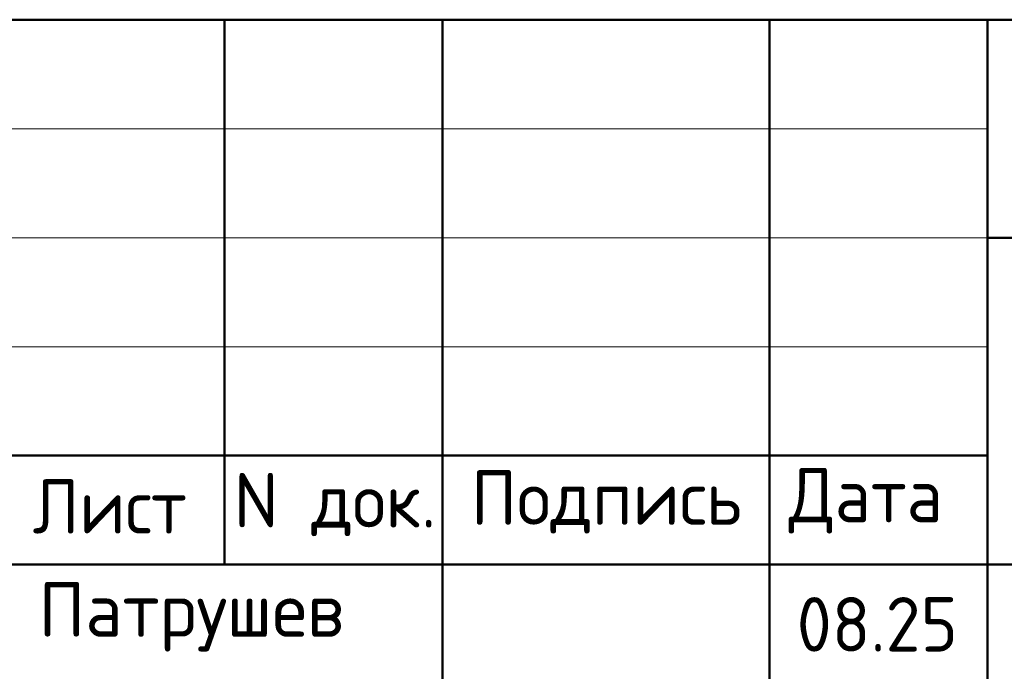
# Model space of a CAD drawing. Header units: millimetres. Extents: x 0 to 21000, y 0 to 14850.
# Tile 4 of 7: x 12530 to 14789, y 1505 to 3000. Entities that reach past the tile are written whole.
import ezdxf

# ---------------------------------------------------------------- set-up
doc = ezdxf.new("R2010")
doc.units = ezdxf.units.MM
doc.layers.add('Standard', color=7, linetype='Continuous', lineweight=25)
doc.styles.add('ISOCPEUR', font='txt')

msp = doc.modelspace()

# ---------------------------------------------------------------- linework, layer by layer
at = {"layer": 'Standard', "color": 7, "linetype": 'Continuous', "lineweight": 50, "transparency": 33554687}
for p, q in [((11500, 3000), (20750, 3000)), ((13000, 1750), (13000, 3000)), ((13500, 250), (13500, 3000)), ((14250, 250), (14250, 3000)), ((14750, 250), (14750, 3000)), ((14750, 2500), (20750, 2500)), ((11500, 2000), (14750, 2000)), ((11500, 2000), (14750, 2000)), ((11500, 1750), (14750, 1750)), ((11500, 1750), (14750, 1750)), ((14750, 1750), (20750, 1750))]:
    msp.add_line(p, q, dxfattribs=at)
at = {"layer": 'Standard', "color": 7, "linetype": 'Continuous', "lineweight": 13, "transparency": 33554687}
for p, q in [((11500, 2750), (14750, 2750)), ((11500, 2500), (14750, 2500)), ((11500, 2250), (14750, 2250))]:
    msp.add_line(p, q, dxfattribs=at)
at = {"layer": 'Standard', "color": 7, "linetype": 'Continuous', "lineweight": 25, "transparency": 33554687}
msp.add_lwpolyline([(20750, 3000), (11500, 3000), (11500, 250), (20750, 250), (20750, 3000)], dxfattribs=at)

# ---------------------------------------------------------------- texts
at = {"layer": 'Standard', "color": 7, "linetype": 'Continuous', "lineweight": 25, "transparency": 33554687, "char_height": 125, "attachment_point": 7, "style": 'ISOCPEUR'}
for s, insert, width in [('\\W0.94;Лист', (12559.6, 1821.4), 433.463), ('\\W0.96;Подпись', (13564.7, 1821.4), 672.14), ('\\W0.94;Дата', (14293.8, 1821.4), 483.868), ('\\W0.95;N док.', (13021.3, 1815.3), 534.063), ('\\W0.97;Патрушев', (12573, 1550.6), 835.093), ('\\W0.94;08.25', (14312.5, 1550.6), 445.84)]:
    msp.add_mtext(s, dxfattribs=dict(at, insert=insert, width=width))

doc.saveas('drawing.dxf')
